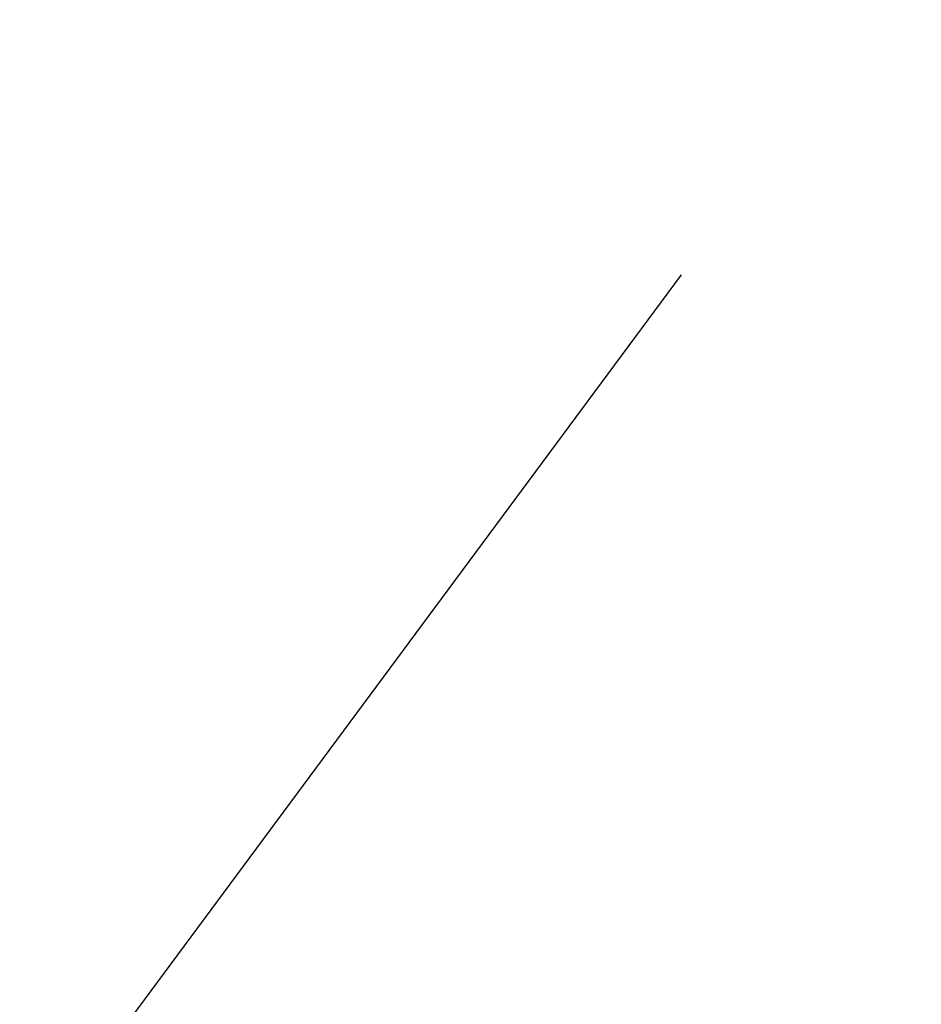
# Model space of a CAD drawing. Extents: x 333785 to 385459, y -97479 to 8502.
# Tile 34 of 89: x 361416 to 361455, y -10313 to -10270. Entities that reach past the tile are written whole.
import ezdxf

# ---------------------------------------------------------------- set-up
doc = ezdxf.new("R2010")
doc.units = 0
doc.header["$LTSCALE"] = 10
doc.linetypes.add('DASHED', pattern=[0.75, 0.5, -0.25])
doc.layers.add('A000T600', color=6, linetype='CONTINUOUS')

msp = doc.modelspace()

# ---------------------------------------------------------------- hatches: boundary and pattern name
at = {"layer": 'A000T600', "true_color": 0x383e42, "transparency": 33554559}
h = msp.add_hatch(color=250, dxfattribs=at)
h.dxf.hatch_style = 1
h.paths.add_polyline_path([(365268.654, -9761.677), (364068.654, -9761.677), (364068.654, -11861.677), (365268.654, -11861.677)])
h.paths.add_polyline_path([(364488.654, -10224.867, -1), (364848.654, -10224.867, -1)], flags=16)
h.paths.add_polyline_path([(364518.654, -10224.867, -1), (364818.654, -10224.867, -1)], flags=0)
h.paths.add_polyline_path([(365055.291, -10631.234), (365087.209, -10631.234), (365087.209, -11211.704), (365055.291, -11211.704)], flags=16)
h.paths.add_polyline_path([(365208.754, -11513.325, -1), (365157.754, -11513.325, -1)], flags=16)
h.paths.add_polyline_path([(365188.754, -11512.699), (365188.754, -11524.563, -1.000172), (365177.754, -11524.585), (365177.754, -11512.699, -2.931626)], flags=0)
h.paths.add_polyline_path([(365165.504, -11513.325, -1), (365163.004, -11513.325, -1)], flags=0)
h.paths.add_polyline_path([(365203.504, -11513.325, -1), (365201.004, -11513.325, -1)], flags=0)
h.paths.add_polyline_path([(363463.654, -9761.677), (362613.654, -9761.677), (362613.654, -11861.677), (363463.654, -11861.677)])
h.paths.add_polyline_path([(362858.654, -10224.867, -1), (363218.654, -10224.867, -1)], flags=16)
h.paths.add_polyline_path([(362888.654, -10224.867, -1), (363188.654, -10224.867, -1)], flags=0)
h.paths.add_polyline_path([(363313.501, -10631.234), (363345.42, -10631.234), (363345.42, -11211.704), (363313.501, -11211.704)], flags=16)
h.paths.add_polyline_path([(363403.754, -11513.325, -1), (363352.754, -11513.325, -1)], flags=16)
h.paths.add_polyline_path([(363383.754, -11512.699), (363383.754, -11524.563, -1.000172), (363372.754, -11524.585), (363372.754, -11512.699, -2.931626)], flags=0)
h.paths.add_polyline_path([(363360.504, -11513.325, -1), (363358.004, -11513.325, -1)], flags=0)
h.paths.add_polyline_path([(363398.504, -11513.325, -1), (363396.004, -11513.325, -1)], flags=0)
h.paths.add_polyline_path([(361841.154, -9761.677), (360991.154, -9761.677), (360991.154, -11861.677), (361841.154, -11861.677)])
h.paths.add_polyline_path([(361691.001, -10631.234), (361722.92, -10631.234), (361722.92, -11211.704), (361691.001, -11211.704)], flags=16)
h.paths.add_polyline_path([(361236.154, -10224.867, -1), (361596.154, -10224.867, -1)], flags=16)
h.paths.add_polyline_path([(361266.154, -10224.867, -1), (361566.154, -10224.867, -1)], flags=0)
h.paths.add_polyline_path([(361781.254, -11513.325, -1), (361730.254, -11513.325, -1)], flags=16)
h.paths.add_polyline_path([(361761.254, -11512.699), (361761.254, -11524.563, -1.000172), (361750.254, -11524.585), (361750.254, -11512.699, -2.931626)], flags=0)
h.paths.add_polyline_path([(361738.004, -11513.325, -1), (361735.504, -11513.325, -1)], flags=0)
h.paths.add_polyline_path([(361776.004, -11513.325, -1), (361773.504, -11513.325, -1)], flags=0)

# ---------------------------------------------------------------- linework, layer by layer
at = {"layer": 'A000T600', "color": 8, "linetype": 'DASHED', "ltscale": 25}
msp.add_line((361035.154, -10833.677), (361797.154, -9805.677), dxfattribs=at)
at = {"layer": 'A000T600', "color": 6}
msp.add_circle((361416.154, -10224.867), 180, dxfattribs=at)
at = {"layer": 'A000T600', "color": 7}
msp.add_circle((361416.154, -10224.867), 150, dxfattribs=at)

doc.saveas('drawing.dxf')
